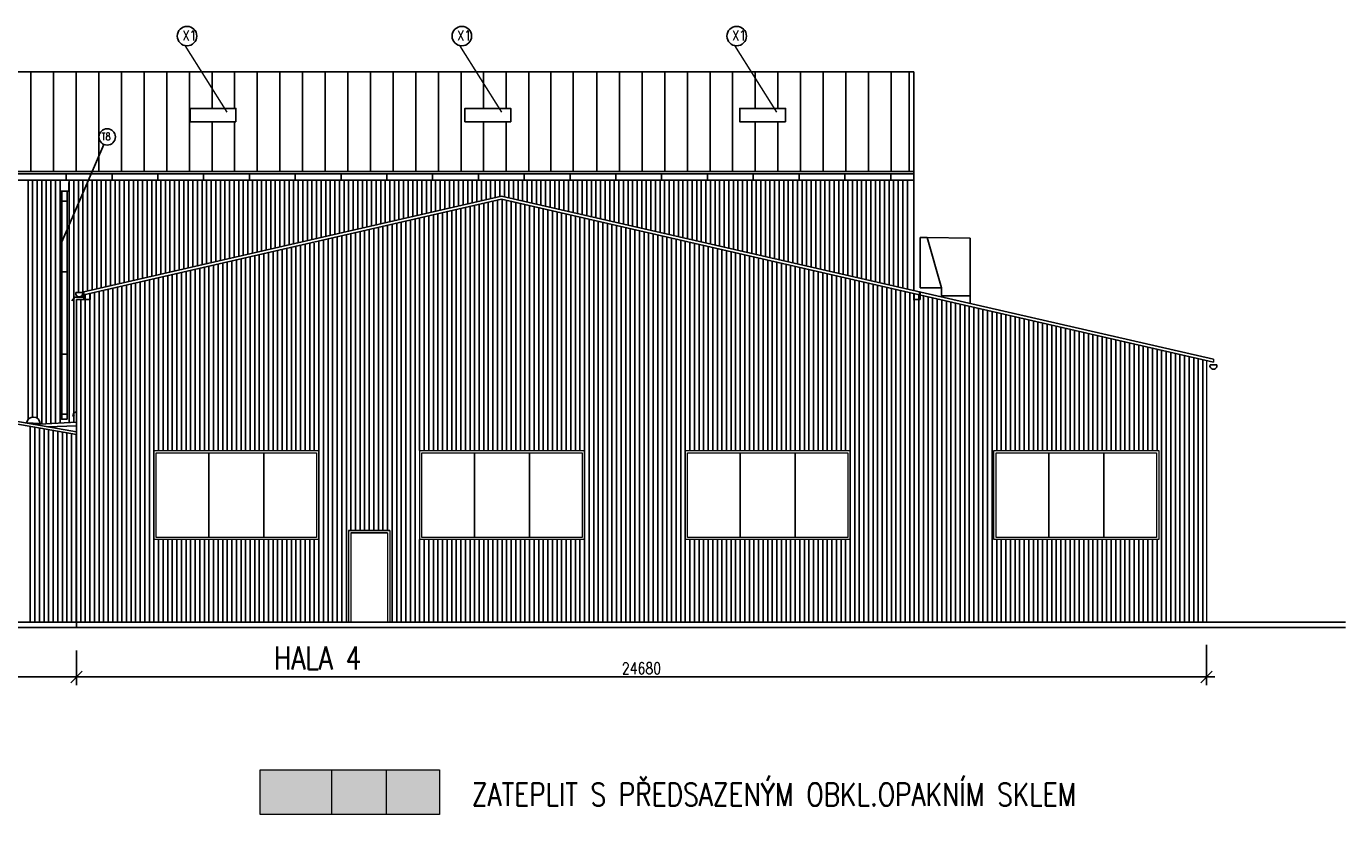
# Model space of a CAD drawing. Header units: millimetres. Extents: x -637441 to -130928, y -380379 to -53767.
# Tile 119 of 193: x -486722 to -457919, y -107924 to -90698. Entities that reach past the tile are written whole.
import ezdxf

# ---------------------------------------------------------------- set-up
doc = ezdxf.new("R2010")
doc.units = ezdxf.units.MM
doc.header["$LTSCALE"] = 10
doc.linetypes.add('ACAD_ISO03W100', pattern=[30, 12, -18])
for name, color, linetype, lineweight in [('CKKOTY', 7, 'Continuous', 25), ('CKSTENY_SRAF', 1, 'Continuous', 18), ('CKTEXTY_MALE', 7, 'Continuous', 25), ('CKTEXTY_STREDNI', 6, 'Continuous', 50)]:
    doc.layers.add(name, color=color, linetype=linetype, lineweight=lineweight)
for name, color, linetype in [('izolace', 41, 'IZOLACE'), ('NOVÉ_SLABÉ', 7, 'Continuous'), ('NOVÉ_ZDIVO', 6, 'Continuous'), ('OBR', 3, 'Continuous'), ('SLABE', 7, 'Continuous'), ('SLABĚ', 7, 'Continuous'), ('ZDIVO', 6, 'Continuous')]:
    doc.layers.add(name, color=color, linetype=linetype)
doc.styles.get("Standard").update_dxf_attribs({"font": 'simplex.shx', "width": 0.8})
doc.linetypes.add('IZOLACE', pattern='A,0.00254,-2.54,[134,ltypeshp.shx,S=2.54,R=0,X=-2.54,Y=0],-5.08,[134,ltypeshp.shx,S=2.54,R=180,X=2.54,Y=0],-2.54', length=10.16254)

# ---------------------------------------------------------------- blocks, each defined once
blk = doc.blocks.new('_OBLIQUE')
at = {"color": 0, "linetype": 'ByBlock'}
blk.add_line((-0.5, -0.5), (0.5, 0.5), dxfattribs=at)

msp = doc.modelspace()

# ---------------------------------------------------------------- hatches: boundary and pattern name
at = {"layer": 'CKSTENY_SRAF'}
msp.add_hatch(color=3, dxfattribs=at).paths.add_polyline_path([(-481615.472, -106945.71), (-477700.587, -106945.71), (-477700.587, -107923.924), (-481615.472, -107923.924)])

# ---------------------------------------------------------------- linework, layer by layer
at = {"layer": 'CKKOTY'}
for p, q in [((-527447.787, -93867.508), (-467347.787, -93867.508)), ((-527447.787, -93917.508), (-467347.787, -93917.508)), ((-485851.771, -94067.508), (-485851.771, -93917.508)), ((-484851.771, -94067.508), (-484851.771, -93917.508)), ((-483851.771, -94067.508), (-483851.771, -93917.508)), ((-482851.771, -94067.508), (-482851.771, -93917.508)), ((-481851.771, -94067.508), (-481851.771, -93917.508)), ((-480851.771, -94067.508), (-480851.771, -93917.508)), ((-480851.771, -94067.508), (-480851.771, -93917.508)), ((-479851.771, -94067.508), (-479851.771, -93917.508)), ((-478851.771, -94067.508), (-478851.771, -93917.508)), ((-477851.771, -94067.508), (-477851.771, -93917.508)), ((-476851.771, -94067.508), (-476851.771, -93917.508)), ((-475851.771, -94067.508), (-475851.771, -93917.508)), ((-474851.771, -94067.508), (-474851.771, -93917.508)), ((-473851.771, -94067.508), (-473851.771, -93917.508)), ((-472851.771, -94067.508), (-472851.771, -93917.508)), ((-471851.771, -94067.508), (-471851.771, -93917.508)), ((-470851.771, -94067.508), (-470851.771, -93917.508)), ((-470851.771, -94067.508), (-470851.771, -93917.508)), ((-469851.771, -94067.508), (-469851.771, -93917.508)), ((-468851.771, -94067.508), (-468851.771, -93917.508)), ((-467851.771, -94067.508), (-467851.771, -93917.508)), ((-460956.412, -104214.531), (-460956.412, -105091.814)), ((-485629.384, -104334.531), (-485629.384, -105091.814)), ((-485629.384, -104334.531), (-485629.384, -105091.814)), ((-485449.384, -104915.014), (-509116.08, -104915.014)), ((-460776.412, -104915.014), (-485809.384, -104915.014))]:
    msp.add_line(p, q, dxfattribs=at)
at = {"layer": 'CKSTENY_SRAF', "color": 7}
for p, q in [((-482337.937, -92572.842), (-483255.423, -91118.499)), ((-476337.937, -92572.842), (-477255.423, -91118.499)), ((-470337.937, -92572.842), (-471255.423, -91118.499)), ((-460956.412, -98002.241), (-460956.412, -103714.531)), ((-460806.412, -97969.878), (-460806.412, -98036.604)), ((-478136.412, -99964.531), (-478136.08, -101914.531)), ((-479686.412, -101714.531), (-479686.412, -103714.531)), ((-479636.412, -101764.531), (-479636.412, -103714.531)), ((-478836.412, -101764.531), (-478836.412, -103714.531)), ((-478786.412, -101714.531), (-478786.412, -103714.531)), ((-480063.652, -106945.71), (-480063.652, -107923.924)), ((-478868.056, -106945.71), (-478868.056, -107923.924))]:
    msp.add_line(p, q, dxfattribs=at)
for points in [[(-483936.412, -99964.531), (-480336.08, -99964.531), (-480336.08, -101914.531), (-483936.412, -101914.531)], [(-483886.412, -100014.531), (-480386.08, -100014.531), (-480386.08, -101864.531), (-483886.412, -101864.531)], [(-478086.412, -100014.531), (-474586.08, -100014.531), (-474586.08, -101864.531), (-478086.412, -101864.531)], [(-472336.412, -99964.531), (-468736.08, -99964.531), (-468736.08, -101914.531), (-472336.412, -101914.531)], [(-472286.412, -100014.531), (-468786.08, -100014.531), (-468786.08, -101864.531), (-472286.412, -101864.531)], [(-465596.743, -99964.531), (-461996.412, -99964.531), (-461996.412, -101914.531), (-465596.743, -101914.531)], [(-465546.743, -100014.531), (-462046.412, -100014.531), (-462046.412, -101864.531), (-465546.743, -101864.531)], [(-481615.472, -106945.71), (-477700.587, -106945.71), (-477700.587, -107923.924), (-481615.472, -107923.924)]]:
    msp.add_lwpolyline(points, close=True, dxfattribs=at)
msp.add_lwpolyline([(-478136.412, -99964.531), (-474536.08, -99964.531), (-474536.08, -101914.531), (-478136.412, -101914.531)], dxfattribs=at)
at = {"layer": 'CKTEXTY_MALE'}
for p, q in [((-485949.644, -95407.625), (-485029.436, -93278.604)), ((-485985.2, -94111.517), (-485985.2, -94296.114)), ((-485794.088, -94296.114), (-485794.088, -94111.517)), ((-485985.2, -94296.114), (-485794.088, -94296.114)), ((-485949.644, -94296.114), (-485949.644, -99282.81)), ((-485949.644, -94519.992), (-485829.644, -94519.992)), ((-485949.644, -96063.781), (-485829.644, -96063.781)), ((-485949.644, -97859.484), (-485829.644, -97859.484))]:
    msp.add_line(p, q, dxfattribs=at)
at = {"layer": 'CKTEXTY_MALE', "linetype": 'Continuous'}
for points in [[(-482147.787, -92781.116), (-482147.787, -92491.116), (-483147.787, -92491.116), (-483147.787, -92781.116)], [(-476147.787, -92781.116), (-476147.787, -92491.116), (-477147.787, -92491.116), (-477147.787, -92781.116)], [(-470147.787, -92781.116), (-470147.787, -92491.116), (-471147.787, -92491.116), (-471147.787, -92781.116)]]:
    msp.add_lwpolyline(points, close=True, dxfattribs=at)
at = {"layer": 'CKTEXTY_MALE'}
msp.add_lwpolyline([(-485829.644, -99282.81), (-485949.644, -99282.81), (-485949.644, -99170.834), (-485829.644, -99170.834)], close=True, dxfattribs=at)
for centre, radius in [((-483213.61, -90910.849), 212.778), ((-477213.61, -90910.849), 212.778), ((-471213.61, -90910.849), 212.778), ((-484958.255, -93113.917), 179.412)]:
    msp.add_circle(centre, radius, dxfattribs=at)
at = {"layer": 'izolace', "color": 7, "ltscale": 7}
msp.add_line((-486262.445, -99448.836), (-485629.384, -99428.086), dxfattribs=at)
at = {"layer": 'NOVÉ_SLABÉ', "color": 7}
for p, q in [((-496012.687, -91693.094), (-467347.787, -91693.094)), ((-486622.461, -93867.508), (-486622.461, -91693.094)), ((-486128.239, -93867.508), (-486128.239, -91693.094)), ((-485634.016, -93867.508), (-485634.016, -91693.094)), ((-485139.794, -93867.508), (-485139.794, -91693.094)), ((-484645.572, -93867.508), (-484645.572, -91693.094)), ((-484151.349, -93867.508), (-484151.349, -91693.094)), ((-483657.127, -93867.508), (-483657.127, -91693.094)), ((-483162.904, -93867.508), (-483162.904, -91693.094)), ((-482668.682, -92491.116), (-482668.682, -91693.094)), ((-482174.46, -92491.116), (-482174.46, -91693.094)), ((-481680.237, -93867.508), (-481680.237, -91693.094)), ((-481186.015, -93867.508), (-481186.015, -91693.094)), ((-480691.792, -93867.508), (-480691.792, -91693.094)), ((-480197.57, -93867.508), (-480197.57, -91693.094)), ((-479703.348, -93867.508), (-479703.348, -91693.094)), ((-479209.125, -93867.508), (-479209.125, -91693.094)), ((-478714.903, -93867.508), (-478714.903, -91693.094)), ((-478220.68, -93867.508), (-478220.68, -91693.094)), ((-477726.458, -93867.508), (-477726.458, -91693.094)), ((-477232.235, -93867.508), (-477232.235, -91693.094)), ((-476738.013, -92491.116), (-476738.013, -91693.094)), ((-476243.791, -92491.116), (-476243.791, -91693.094)), ((-475749.568, -93867.508), (-475749.568, -91693.094)), ((-475274.936, -93867.508), (-475274.936, -91693.094)), ((-474780.714, -93867.508), (-474780.714, -91693.094)), ((-474266.901, -93867.508), (-474266.901, -91701.69)), ((-473772.679, -93867.508), (-473772.679, -91701.69)), ((-473278.456, -93867.508), (-473278.456, -91701.69)), ((-472784.234, -93867.508), (-472784.234, -91697.392)), ((-472290.011, -93867.508), (-472290.011, -91697.392)), ((-471795.789, -93867.508), (-471795.789, -91697.392)), ((-471301.567, -93867.508), (-471301.567, -91693.094)), ((-470807.344, -92491.116), (-470807.344, -91693.094)), ((-470313.122, -92491.116), (-470313.122, -91693.094)), ((-469818.899, -93867.508), (-469818.899, -91693.094)), ((-469324.677, -93867.508), (-469324.677, -91693.094)), ((-468830.455, -93867.508), (-468830.455, -91693.094)), ((-468336.232, -93867.508), (-468336.232, -91693.094)), ((-467842.01, -93867.508), (-467842.01, -91693.094)), ((-467449.156, -93867.508), (-467449.156, -91693.094)), ((-467347.787, -96471.322), (-467347.787, -91693.094)), ((-482668.682, -93867.508), (-482668.682, -92781.116)), ((-482174.46, -93867.508), (-482174.46, -92781.116)), ((-476738.013, -93867.508), (-476738.013, -92781.116)), ((-476243.791, -93867.508), (-476243.791, -92781.116)), ((-470807.344, -93867.508), (-470807.344, -92781.116)), ((-470313.122, -93867.508), (-470313.122, -92781.116)), ((-496012.687, -94061.517), (-476684.298, -94061.517)), ((-476684.298, -94061.517), (-467347.787, -94061.517)), ((-475255.346, -94070.112), (-475255.346, -94061.517)), ((-474761.123, -94070.112), (-474761.123, -94061.517)), ((-474266.901, -94070.112), (-474266.901, -94061.517)), ((-473772.679, -94070.112), (-473772.679, -94061.517)), ((-473278.456, -94070.112), (-473278.456, -94061.517)), ((-472784.234, -94070.112), (-472784.234, -94061.517)), ((-472290.011, -94070.112), (-472290.011, -94061.517)), ((-471795.789, -94070.112), (-471795.789, -94061.517)), ((-471301.567, -94070.112), (-471301.567, -94061.517)), ((-470807.344, -94070.112), (-470807.344, -94061.517)), ((-470313.122, -94070.112), (-470313.122, -94061.517)), ((-467499.396, -94061.517), (-467347.787, -94061.517)), ((-485470.421, -96566.035), (-476345.24, -94476.832)), ((-460806.412, -98036.604), (-476345.24, -94476.832)), ((-480874.012, -95229.523), (-480874.012, -95229.523)), ((-485665.661, -96614.271), (-485727.007, -96698.762)), ((-485665.661, -96614.271), (-485470.421, -96614.271)), ((-485492.628, -96515.178), (-485642.628, -96515.178)), ((-467362.693, -96664.107), (-467220.059, -96664.107)), ((-467347.787, -96538.048), (-467347.787, -96668.795)), ((-467347.787, -96668.795), (-467205.153, -96668.795)), ((-467220.059, -96664.107), (-467220.336, -96500.52)), ((-485629.384, -97294.531), (-485629.384, -99094.531)), ((-460879.101, -98097.448), (-460729.101, -98097.448)), ((-491873.827, -98459.377), (-485629.384, -99560.464)), ((-486720.124, -99360.895), (-486417.973, -99375.689)), ((-485685.467, -99145.795), (-485709.788, -99225.989)), ((-485685.467, -99145.795), (-485629.384, -99125.13))]:
    msp.add_line(p, q, dxfattribs=at)
at = {"layer": 'NOVÉ_SLABÉ', "color": 7, "ltscale": 15}
msp.add_line((-497479.388, -97526.223), (-485629.384, -99615.743), dxfattribs=at)
at = {"layer": 'NOVÉ_SLABÉ', "color": 7}
for centre, radius, start, end in [((-485567.628, -96532.368), 76.945, 167.0907205, 12.9092795), ((-460804.101, -98114.638), 76.945, 167.0907205, 12.9092795), ((-486569.983, -99387.376), 152.459, 4.396393, 169.9972038)]:
    msp.add_arc(centre, radius, start, end, dxfattribs=at)
at = {"layer": 'NOVÉ_ZDIVO', "color": 7}
for p, q in [((-485470.421, -96499.31), (-476345.24, -94410.106)), ((-476345.24, -94410.106), (-460806.412, -97969.878)), ((-485629.384, -96664.107), (-485470.421, -96664.107)), ((-485629.384, -97294.531), (-485629.384, -96664.107)), ((-467205.153, -96668.795), (-467205.153, -96503.998))]:
    msp.add_line(p, q, dxfattribs=at)
at = {"layer": 'NOVÉ_ZDIVO', "color": 7, "linetype": 'ACAD_ISO03W100', "ltscale": 10}
msp.add_line((-485629.384, -99344.149), (-486563.651, -99395.724), dxfattribs=at)
at = {"layer": 'OBR', "color": 7, "lineweight": -2}
for p, q in [((-486686.491, -94061.517), (-486686.491, -99289.043)), ((-486586.491, -94061.517), (-486586.491, -99235.814)), ((-486486.491, -94061.517), (-486486.491, -99259.811)), ((-486386.491, -94061.517), (-486386.491, -99385.944)), ((-486286.491, -94061.517), (-486286.491, -99380.424)), ((-486186.491, -94061.517), (-486186.491, -99374.904)), ((-486086.491, -94061.517), (-486086.491, -99369.383)), ((-485986.491, -94061.517), (-485986.491, -99363.863)), ((-485786.491, -94061.517), (-485786.491, -99352.822)), ((-485686.491, -94061.517), (-485686.491, -99347.302)), ((-485586.491, -94061.517), (-485586.491, -96515.178)), ((-485486.491, -94061.517), (-485486.491, -96614.271)), ((-485386.491, -94061.517), (-485386.491, -96480.094)), ((-485286.491, -94061.517), (-485286.491, -96457.199)), ((-485186.491, -94061.517), (-485186.491, -96434.304)), ((-485086.491, -94061.517), (-485086.491, -96411.409)), ((-484986.491, -94061.517), (-484986.491, -96388.514)), ((-484986.491, -94061.517), (-484986.491, -96388.514)), ((-484886.491, -94061.517), (-484886.491, -96365.62)), ((-484786.491, -94061.517), (-484786.491, -96342.725)), ((-484686.491, -94061.517), (-484686.491, -96319.83)), ((-484586.491, -94061.517), (-484586.491, -96296.935)), ((-484486.491, -94061.517), (-484486.491, -96274.04)), ((-484386.491, -94061.517), (-484386.491, -96251.145)), ((-484286.491, -94061.517), (-484286.491, -96228.25)), ((-484186.491, -94061.517), (-484186.491, -96205.355)), ((-484086.491, -94061.517), (-484086.491, -96182.46)), ((-483986.491, -94061.517), (-483986.491, -96159.565)), ((-483886.491, -94061.517), (-483886.491, -96136.67)), ((-483786.491, -94061.517), (-483786.491, -96113.775)), ((-483686.491, -94061.517), (-483686.491, -96090.88)), ((-483586.491, -94061.517), (-483586.491, -96067.986)), ((-483586.491, -94061.517), (-483586.491, -96067.986)), ((-483486.491, -94061.517), (-483486.491, -96045.091)), ((-483386.491, -94061.517), (-483386.491, -96022.196)), ((-483286.491, -94061.517), (-483286.491, -95999.301)), ((-483186.491, -94061.517), (-483186.491, -95976.406)), ((-483086.491, -94061.517), (-483086.491, -95953.511)), ((-482986.491, -94061.517), (-482986.491, -95930.616)), ((-482886.491, -94061.517), (-482886.491, -95907.721)), ((-482786.491, -94061.517), (-482786.491, -95884.826)), ((-482686.491, -94061.517), (-482686.491, -95861.931)), ((-482586.491, -94061.517), (-482586.491, -95839.036)), ((-482486.491, -94061.517), (-482486.491, -95816.141)), ((-482386.491, -94061.517), (-482386.491, -95793.246)), ((-482286.491, -94061.517), (-482286.491, -95770.352)), ((-482186.491, -94061.517), (-482186.491, -95747.457)), ((-482086.491, -94061.517), (-482086.491, -95724.562)), ((-481986.491, -94061.517), (-481986.491, -95701.667)), ((-481886.491, -94061.517), (-481886.491, -95678.772)), ((-481786.491, -94061.517), (-481786.491, -95655.877)), ((-481686.491, -94061.517), (-481686.491, -95632.982)), ((-481586.491, -94061.517), (-481586.491, -95610.087)), ((-481486.491, -94061.517), (-481486.491, -95587.192)), ((-481386.491, -94061.517), (-481386.491, -95564.297)), ((-481286.491, -94061.517), (-481286.491, -95541.402)), ((-481186.491, -94061.517), (-481186.491, -95518.507)), ((-481086.491, -94061.517), (-481086.491, -95495.612)), ((-480986.491, -94061.517), (-480986.491, -95472.718)), ((-480886.491, -94061.517), (-480886.491, -95449.823)), ((-480786.491, -94061.517), (-480786.491, -95426.928)), ((-480686.491, -94061.517), (-480686.491, -95404.033)), ((-480586.491, -94061.517), (-480586.491, -95381.138)), ((-480486.491, -94061.517), (-480486.491, -95358.243)), ((-480386.491, -94061.517), (-480386.491, -95335.348)), ((-480286.491, -94061.517), (-480286.491, -95312.453)), ((-480286.491, -94061.517), (-480286.491, -95312.453)), ((-480186.491, -94061.517), (-480186.491, -95289.558)), ((-480086.491, -94061.517), (-480086.491, -95266.663)), ((-479986.491, -94061.517), (-479986.491, -95243.768)), ((-479886.491, -94061.517), (-479886.491, -95220.873)), ((-479786.491, -94061.517), (-479786.491, -95197.978)), ((-479686.491, -94061.517), (-479686.491, -95175.083)), ((-479586.491, -94061.517), (-479586.491, -95152.189)), ((-479486.491, -94061.517), (-479486.491, -95129.294)), ((-479386.491, -94061.517), (-479386.491, -95106.399)), ((-479286.491, -94061.517), (-479286.491, -95083.504)), ((-479186.491, -94061.517), (-479186.491, -95060.609)), ((-479086.491, -94061.517), (-479086.491, -95037.714)), ((-478986.491, -94061.517), (-478986.491, -95014.819)), ((-478886.491, -94061.517), (-478886.491, -94991.924)), ((-478886.491, -94061.517), (-478886.491, -94991.924)), ((-478786.491, -94061.517), (-478786.491, -94969.029)), ((-478686.491, -94061.517), (-478686.491, -94946.134)), ((-478586.491, -94061.517), (-478586.491, -94923.239)), ((-478486.491, -94061.517), (-478486.491, -94900.344)), ((-478386.491, -94061.517), (-478386.491, -94877.449)), ((-478286.491, -94061.517), (-478286.491, -94854.555)), ((-478186.491, -94061.517), (-478186.491, -94831.66)), ((-478086.491, -94061.517), (-478086.491, -94808.765)), ((-477986.491, -94061.517), (-477986.491, -94785.87)), ((-477886.491, -94061.517), (-477886.491, -94762.975)), ((-477786.491, -94061.517), (-477786.491, -94740.08)), ((-477686.491, -94061.517), (-477686.491, -94717.185)), ((-477586.491, -94061.517), (-477586.491, -94694.29)), ((-477486.491, -94061.517), (-477486.491, -94671.395)), ((-477386.491, -94061.517), (-477386.491, -94648.5)), ((-477286.491, -94061.517), (-477286.491, -94625.605)), ((-477186.491, -94061.517), (-477186.491, -94602.71)), ((-477086.491, -94061.517), (-477086.491, -94579.815)), ((-476986.491, -94061.517), (-476986.491, -94556.921)), ((-476886.491, -94061.517), (-476886.491, -94534.026)), ((-476786.491, -94061.517), (-476786.491, -94511.131)), ((-476686.491, -94061.517), (-476686.491, -94488.236)), ((-476586.491, -94061.517), (-476586.491, -94465.341)), ((-476486.491, -94061.517), (-476486.491, -94442.446)), ((-476386.491, -94061.517), (-476386.491, -94419.551)), ((-476286.491, -94061.517), (-476286.491, -94423.565)), ((-476186.491, -94061.517), (-476186.491, -94446.474)), ((-476086.491, -94061.517), (-476086.491, -94469.383)), ((-475986.491, -94061.517), (-475986.491, -94492.292)), ((-475886.491, -94061.517), (-475886.491, -94515.201)), ((-475786.491, -94061.517), (-475786.491, -94538.11)), ((-475686.491, -94061.517), (-475686.491, -94561.018)), ((-475586.491, -94061.517), (-475586.491, -94583.927)), ((-475586.491, -94061.517), (-475586.491, -94583.927)), ((-475486.491, -94061.517), (-475486.491, -94606.836)), ((-475386.491, -94061.517), (-475386.491, -94629.745)), ((-475286.491, -94061.517), (-475286.491, -94652.654)), ((-475186.491, -94061.517), (-475186.491, -94675.563)), ((-475086.491, -94061.517), (-475086.491, -94698.472)), ((-474986.491, -94061.517), (-474986.491, -94721.381)), ((-474886.491, -94061.517), (-474886.491, -94744.289)), ((-474786.491, -94061.517), (-474786.491, -94767.198)), ((-474686.491, -94061.517), (-474686.491, -94790.107)), ((-474586.491, -94061.517), (-474586.491, -94813.016)), ((-474486.491, -94061.517), (-474486.491, -94835.925)), ((-474386.491, -94061.517), (-474386.491, -94858.834)), ((-474286.491, -94061.517), (-474286.491, -94881.743)), ((-474186.491, -94061.517), (-474186.491, -94904.652)), ((-474086.491, -94061.517), (-474086.491, -94927.561)), ((-473986.491, -94061.517), (-473986.491, -94950.469)), ((-473886.491, -94061.517), (-473886.491, -94973.378)), ((-473786.491, -94061.517), (-473786.491, -94996.287)), ((-473686.491, -94061.517), (-473686.491, -95019.196)), ((-473586.491, -94061.517), (-473586.491, -95042.105)), ((-473486.491, -94061.517), (-473486.491, -95065.014)), ((-473386.491, -94061.517), (-473386.491, -95087.923)), ((-473286.491, -94061.517), (-473286.491, -95110.832)), ((-473186.491, -94061.517), (-473186.491, -95133.74)), ((-473086.491, -94061.517), (-473086.491, -95156.649)), ((-472986.491, -94061.517), (-472986.491, -95179.558)), ((-472886.491, -94061.517), (-472886.491, -95202.467)), ((-472786.491, -94061.517), (-472786.491, -95225.376)), ((-472686.491, -94061.517), (-472686.491, -95248.285)), ((-472586.491, -94061.517), (-472586.491, -95271.194)), ((-472486.491, -94061.517), (-472486.491, -95294.103)), ((-472386.491, -94061.517), (-472386.491, -95317.012)), ((-472286.491, -94061.517), (-472286.491, -95339.92)), ((-472286.491, -94061.517), (-472286.491, -95339.92)), ((-472186.491, -94061.517), (-472186.491, -95362.829)), ((-472086.491, -94061.517), (-472086.491, -95385.738)), ((-471986.491, -94061.517), (-471986.491, -95408.647)), ((-471886.491, -94061.517), (-471886.491, -95431.556)), ((-471786.491, -94061.517), (-471786.491, -95454.465)), ((-471686.491, -94061.517), (-471686.491, -95477.374)), ((-471586.491, -94061.517), (-471586.491, -95500.283)), ((-471486.491, -94061.517), (-471486.491, -95523.191)), ((-471386.491, -94061.517), (-471386.491, -95546.1)), ((-471286.491, -94061.517), (-471286.491, -95569.009)), ((-471186.491, -94061.517), (-471186.491, -95591.918)), ((-471086.491, -94061.517), (-471086.491, -95614.827)), ((-470986.491, -94061.517), (-470986.491, -95637.736)), ((-470886.491, -94061.517), (-470886.491, -95660.645)), ((-470786.491, -94061.517), (-470786.491, -95683.554)), ((-470686.491, -94061.517), (-470686.491, -95706.463)), ((-470586.491, -94061.517), (-470586.491, -95729.371)), ((-470486.491, -94061.517), (-470486.491, -95752.28)), ((-470386.491, -94061.517), (-470386.491, -95775.189)), ((-470286.491, -94061.517), (-470286.491, -95798.098)), ((-470186.491, -94061.517), (-470186.491, -95821.007)), ((-470086.491, -94061.517), (-470086.491, -95843.916)), ((-469986.491, -94061.517), (-469986.491, -95866.825)), ((-469886.491, -94061.517), (-469886.491, -95889.734)), ((-469786.491, -94061.517), (-469786.491, -95912.642)), ((-469686.491, -94061.517), (-469686.491, -95935.551)), ((-469586.491, -94061.517), (-469586.491, -95958.46)), ((-469486.491, -94061.517), (-469486.491, -95981.369)), ((-469386.491, -94061.517), (-469386.491, -96004.278)), ((-469286.491, -94061.517), (-469286.491, -96027.187)), ((-469186.491, -94061.517), (-469186.491, -96050.096)), ((-469086.491, -94061.517), (-469086.491, -96073.005)), ((-468986.491, -94061.517), (-468986.491, -96095.914)), ((-468986.491, -94061.517), (-468986.491, -96095.914)), ((-468886.491, -94061.517), (-468886.491, -96118.822)), ((-468786.491, -94061.517), (-468786.491, -96141.731)), ((-468686.491, -94061.517), (-468686.491, -96164.64)), ((-468586.491, -94061.517), (-468586.491, -96187.549)), ((-468486.491, -94061.517), (-468486.491, -96210.458)), ((-468386.491, -94061.517), (-468386.491, -96233.367)), ((-468286.491, -94061.517), (-468286.491, -96256.276)), ((-468186.491, -94061.517), (-468186.491, -96279.185)), ((-468086.491, -94061.517), (-468086.491, -96302.093)), ((-467986.491, -94061.517), (-467986.491, -96325.002)), ((-467886.491, -94061.517), (-467886.491, -96347.911)), ((-467786.491, -94061.517), (-467786.491, -96370.82)), ((-467686.491, -94061.517), (-467686.491, -96393.729)), ((-467586.491, -94061.517), (-467586.491, -96393.729)), ((-467486.491, -94061.517), (-467486.491, -96439.547)), ((-485829.644, -94299.997), (-485829.644, -99282.81)), ((-477536.08, -94749.474), (-477536.08, -99964.531)), ((-477436.08, -94726.579), (-477436.08, -99964.531)), ((-477336.08, -94703.684), (-477336.08, -99964.531)), ((-477236.08, -94680.789), (-477236.08, -99964.531)), ((-477136.08, -94657.894), (-477136.08, -99964.531)), ((-477036.08, -94634.999), (-477036.08, -99964.531)), ((-476936.08, -94612.104), (-476936.08, -99964.531)), ((-476836.08, -94589.209), (-476836.08, -99964.531)), ((-476736.08, -94566.314), (-476736.08, -99964.531)), ((-476636.08, -94543.42), (-476636.08, -99964.531)), ((-476536.08, -94520.525), (-476536.08, -99964.531)), ((-476436.08, -94497.63), (-476436.08, -99964.531)), ((-476336.08, -94478.931), (-476336.08, -99964.531)), ((-476236.08, -94501.839), (-476236.08, -99964.531)), ((-476136.08, -94524.748), (-476136.08, -99964.531)), ((-476036.08, -94547.657), (-476036.08, -99964.531)), ((-475936.08, -94570.566), (-475936.08, -99964.531)), ((-475836.08, -94593.475), (-475836.08, -99964.531)), ((-475736.08, -94616.384), (-475736.08, -99964.531)), ((-475636.08, -94639.293), (-475636.08, -99964.531)), ((-475536.08, -94662.202), (-475536.08, -99964.531)), ((-475436.08, -94685.11), (-475436.08, -99964.531)), ((-475336.08, -94708.019), (-475336.08, -99964.531)), ((-475336.08, -94708.019), (-475336.08, -99964.531)), ((-475236.08, -94730.928), (-475236.08, -99964.531)), ((-475136.08, -94753.837), (-475136.08, -99964.531)), ((-478836.08, -95047.108), (-478836.08, -101714.531)), ((-478736.08, -95024.213), (-478736.08, -103714.531)), ((-478636.08, -95001.318), (-478636.08, -103714.531)), ((-478636.08, -95001.318), (-478636.08, -103714.531)), ((-478536.08, -94978.423), (-478536.08, -103714.531)), ((-478436.08, -94955.528), (-478436.08, -103714.531)), ((-478336.08, -94932.633), (-478336.08, -103714.531)), ((-478236.08, -94909.738), (-478236.08, -103714.531)), ((-478136.08, -94886.843), (-478136.08, -99964.531)), ((-478036.08, -94863.949), (-478036.08, -99964.531)), ((-477936.08, -94841.054), (-477936.08, -99964.531)), ((-477836.08, -94818.159), (-477836.08, -99964.531)), ((-477736.08, -94795.264), (-477736.08, -99964.531)), ((-477636.08, -94772.369), (-477636.08, -99964.531)), ((-475036.08, -94776.746), (-475036.08, -99964.531)), ((-474936.08, -94799.655), (-474936.08, -99964.531)), ((-474836.08, -94822.564), (-474836.08, -99964.531)), ((-474736.08, -94845.473), (-474736.08, -99964.531)), ((-474636.08, -94868.382), (-474636.08, -99964.531)), ((-474536.08, -94891.29), (-474536.08, -103714.531)), ((-474436.08, -94914.199), (-474436.08, -103714.531)), ((-474336.08, -94937.108), (-474336.08, -103714.531)), ((-474236.08, -94960.017), (-474236.08, -103714.531)), ((-474136.08, -94982.926), (-474136.08, -103714.531)), ((-474036.08, -95005.835), (-474036.08, -103714.531)), ((-473936.08, -95028.744), (-473936.08, -103714.531)), ((-480036.08, -95321.847), (-480036.08, -103714.531)), ((-479936.08, -95298.952), (-479936.08, -103714.531)), ((-479836.08, -95276.057), (-479836.08, -103714.531)), ((-479736.08, -95253.162), (-479736.08, -103714.531)), ((-479636.08, -95230.267), (-479636.08, -101714.531)), ((-479536.08, -95207.372), (-479536.08, -101714.531)), ((-479436.08, -95184.477), (-479436.08, -101714.531)), ((-479336.08, -95161.583), (-479336.08, -101714.531)), ((-479236.08, -95138.688), (-479236.08, -101714.531)), ((-479136.08, -95115.793), (-479136.08, -101714.531)), ((-479036.08, -95092.898), (-479036.08, -101714.531)), ((-478936.08, -95070.003), (-478936.08, -101714.531)), ((-473836.08, -95051.653), (-473836.08, -103714.531)), ((-473736.08, -95074.561), (-473736.08, -103714.531)), ((-473636.08, -95097.47), (-473636.08, -103714.531)), ((-473536.08, -95120.379), (-473536.08, -103714.531)), ((-473436.08, -95143.288), (-473436.08, -103714.531)), ((-473336.08, -95166.197), (-473336.08, -103714.531)), ((-473236.08, -95189.106), (-473236.08, -103714.531)), ((-473136.08, -95212.015), (-473136.08, -103714.531)), ((-473036.08, -95234.924), (-473036.08, -103714.531)), ((-472936.08, -95257.833), (-472936.08, -103714.531)), ((-472836.08, -95280.741), (-472836.08, -103714.531)), ((-472736.08, -95303.65), (-472736.08, -103714.531)), ((-472636.08, -95326.559), (-472636.08, -103714.531)), ((-481336.08, -95619.481), (-481336.08, -99964.531)), ((-481236.08, -95596.586), (-481236.08, -99964.531)), ((-481136.08, -95573.691), (-481136.08, -99964.531)), ((-481036.08, -95550.796), (-481036.08, -99964.531)), ((-480936.08, -95527.901), (-480936.08, -99964.531)), ((-480836.08, -95505.006), (-480836.08, -99964.531)), ((-480736.08, -95482.111), (-480736.08, -99964.531)), ((-480636.08, -95459.217), (-480636.08, -99964.531)), ((-480536.08, -95436.322), (-480536.08, -99964.531)), ((-480436.08, -95436.322), (-480436.08, -99964.531)), ((-480336.08, -95390.532), (-480336.08, -103714.531)), ((-480236.08, -95367.637), (-480236.08, -103714.531)), ((-480136.08, -95344.742), (-480136.08, -103714.531)), ((-472536.08, -95349.468), (-472536.08, -103714.531)), ((-472436.08, -95372.377), (-472436.08, -103714.531)), ((-472336.08, -95395.286), (-472336.08, -103714.531)), ((-472236.08, -95418.195), (-472236.08, -99964.531)), ((-472136.08, -95441.104), (-472136.08, -99964.531)), ((-472036.08, -95464.012), (-472036.08, -99964.531)), ((-472036.08, -95464.012), (-472036.08, -99964.531)), ((-471936.08, -95486.921), (-471936.08, -99964.531)), ((-471836.08, -95509.83), (-471836.08, -99964.531)), ((-471736.08, -95532.739), (-471736.08, -99964.531)), ((-471636.08, -95555.648), (-471636.08, -99964.531)), ((-471536.08, -95578.557), (-471536.08, -99964.531)), ((-471436.08, -95601.466), (-471436.08, -99964.531)), ((-471336.08, -95624.375), (-471336.08, -99964.531)), ((-482536.08, -95894.22), (-482536.08, -99964.531)), ((-482436.08, -95871.325), (-482436.08, -99964.531)), ((-482336.08, -95848.43), (-482336.08, -99964.531)), ((-482236.08, -95825.535), (-482236.08, -99964.531)), ((-482136.08, -95802.64), (-482136.08, -99964.531)), ((-482036.08, -95779.746), (-482036.08, -99964.531)), ((-481936.08, -95756.851), (-481936.08, -99964.531)), ((-481936.08, -95756.851), (-481936.08, -99964.531)), ((-481836.08, -95733.956), (-481836.08, -99964.531)), ((-481736.08, -95711.061), (-481736.08, -99964.531)), ((-481636.08, -95688.166), (-481636.08, -99964.531)), ((-481536.08, -95665.271), (-481536.08, -99964.531)), ((-481436.08, -95642.376), (-481436.08, -99964.531)), ((-471236.08, -95647.283), (-471236.08, -99964.531)), ((-471136.08, -95670.192), (-471136.08, -99964.531)), ((-471036.08, -95693.101), (-471036.08, -99964.531)), ((-470936.08, -95716.01), (-470936.08, -99964.531)), ((-470836.08, -95738.919), (-470836.08, -99964.531)), ((-470736.08, -95761.828), (-470736.08, -99964.531)), ((-470636.08, -95784.737), (-470636.08, -99964.531)), ((-470536.08, -95807.646), (-470536.08, -99964.531)), ((-470436.08, -95830.555), (-470436.08, -99964.531)), ((-470336.08, -95853.463), (-470336.08, -99964.531)), ((-470236.08, -95876.372), (-470236.08, -99964.531)), ((-470136.08, -95899.281), (-470136.08, -99964.531)), ((-483836.08, -96191.854), (-483836.08, -99964.531)), ((-483736.08, -96168.959), (-483736.08, -99964.531)), ((-483636.08, -96146.064), (-483636.08, -99964.531)), ((-483536.08, -96123.169), (-483536.08, -99964.531)), ((-483436.08, -96100.274), (-483436.08, -99964.531)), ((-483336.08, -96077.38), (-483336.08, -99964.531)), ((-483236.08, -96054.485), (-483236.08, -99964.531)), ((-483136.08, -96031.59), (-483136.08, -99964.531)), ((-483036.08, -96008.695), (-483036.08, -99964.531)), ((-482936.08, -95985.8), (-482936.08, -99964.531)), ((-482836.08, -95962.905), (-482836.08, -99964.531)), ((-482736.08, -95940.01), (-482736.08, -99964.531)), ((-482636.08, -95917.115), (-482636.08, -99964.531)), ((-470036.08, -95922.19), (-470036.08, -99964.531)), ((-469936.08, -95945.099), (-469936.08, -99964.531)), ((-469836.08, -95968.008), (-469836.08, -99964.531)), ((-469736.08, -95990.917), (-469736.08, -99964.531)), ((-469636.08, -96013.826), (-469636.08, -99964.531)), ((-469536.08, -96036.734), (-469536.08, -99964.531)), ((-469436.08, -96059.643), (-469436.08, -99964.531)), ((-469336.08, -96082.552), (-469336.08, -99964.531)), ((-469236.08, -96105.461), (-469236.08, -99964.531)), ((-469136.08, -96128.37), (-469136.08, -99964.531)), ((-469036.08, -96151.279), (-469036.08, -99964.531)), ((-468936.08, -96174.188), (-468936.08, -99964.531)), ((-468836.08, -96197.097), (-468836.08, -99964.531)), ((-485136.08, -96489.488), (-485136.08, -103714.531)), ((-485036.08, -96466.593), (-485036.08, -103714.531)), ((-484936.08, -96443.698), (-484936.08, -103714.531)), ((-484836.08, -96420.803), (-484836.08, -103714.531)), ((-484736.08, -96397.908), (-484736.08, -103714.531)), ((-484636.08, -96375.014), (-484636.08, -103714.531)), ((-484536.08, -96352.119), (-484536.08, -103714.531)), ((-484436.08, -96329.224), (-484436.08, -103714.531)), ((-484336.08, -96306.329), (-484336.08, -103714.531)), ((-484236.08, -96283.434), (-484236.08, -103714.531)), ((-484136.08, -96260.539), (-484136.08, -103714.531)), ((-484036.08, -96237.644), (-484036.08, -103714.531)), ((-483936.08, -96214.749), (-483936.08, -103714.531)), ((-468736.08, -96220.006), (-468736.08, -103714.531)), ((-468736.08, -96220.006), (-468736.08, -103714.531)), ((-468636.08, -96242.914), (-468636.08, -103714.531)), ((-468536.08, -96265.823), (-468536.08, -103714.531)), ((-468436.08, -96288.732), (-468436.08, -103714.531)), ((-468336.08, -96311.641), (-468336.08, -103714.531)), ((-468236.08, -96334.55), (-468236.08, -103714.531)), ((-468136.08, -96357.459), (-468136.08, -103714.531)), ((-468036.08, -96380.368), (-468036.08, -103714.531)), ((-467936.08, -96403.277), (-467936.08, -103714.531)), ((-467836.08, -96426.185), (-467836.08, -103714.531)), ((-467736.08, -96449.094), (-467736.08, -103714.531)), ((-467636.08, -96472.003), (-467636.08, -103714.531)), ((-485536.08, -96664.107), (-485536.08, -103714.531)), ((-485436.08, -96558.173), (-485436.08, -103714.531)), ((-485336.08, -96535.278), (-485336.08, -103714.531)), ((-485236.08, -96512.383), (-485236.08, -103714.531)), ((-485236.08, -96512.383), (-485236.08, -103714.531)), ((-467536.08, -96494.912), (-467536.08, -103714.531)), ((-467436.08, -96517.821), (-467436.08, -103714.531)), ((-467336.08, -96540.73), (-467336.08, -103714.531)), ((-467236.08, -96563.639), (-467236.08, -103714.531)), ((-467136.08, -96586.548), (-467136.08, -103714.531)), ((-467036.08, -96609.457), (-467036.08, -103714.531)), ((-466936.08, -96632.365), (-466936.08, -103714.531)), ((-466836.08, -96655.274), (-466836.08, -103714.531)), ((-466736.08, -96678.183), (-466736.08, -103714.531)), ((-466636.08, -96701.092), (-466636.08, -103714.531)), ((-466536.08, -96724.001), (-466536.08, -103714.531)), ((-466436.08, -96746.91), (-466436.08, -103714.531)), ((-466336.08, -96769.819), (-466336.08, -103714.531)), ((-466236.08, -96792.728), (-466236.08, -103714.531)), ((-466136.08, -96815.636), (-466136.08, -103714.531)), ((-466036.08, -96838.545), (-466036.08, -103714.531)), ((-465936.08, -96861.454), (-465936.08, -103714.531)), ((-465836.08, -96884.363), (-465836.08, -103714.531)), ((-465736.08, -96907.272), (-465736.08, -103714.531)), ((-465636.08, -96930.181), (-465636.08, -103714.531)), ((-465536.08, -96953.09), (-465536.08, -99964.531)), ((-465436.08, -96975.999), (-465436.08, -99964.531)), ((-465336.08, -96998.908), (-465336.08, -99964.531)), ((-465236.08, -97021.816), (-465236.08, -99964.531)), ((-465236.08, -97021.816), (-465236.08, -99964.531)), ((-465136.08, -97044.725), (-465136.08, -99964.531)), ((-465036.08, -97067.634), (-465036.08, -99964.531)), ((-464936.08, -97090.543), (-464936.08, -99964.531)), ((-464836.08, -97113.452), (-464836.08, -99964.531)), ((-464736.08, -97136.361), (-464736.08, -99964.531)), ((-464636.08, -97159.27), (-464636.08, -99964.531)), ((-464536.08, -97182.179), (-464536.08, -99964.531)), ((-464436.08, -97205.087), (-464436.08, -99964.531)), ((-464336.08, -97227.996), (-464336.08, -99964.531)), ((-464236.08, -97250.905), (-464236.08, -99964.531)), ((-464136.08, -97273.814), (-464136.08, -99964.531)), ((-464036.08, -97296.723), (-464036.08, -99964.531)), ((-463936.08, -97319.632), (-463936.08, -99964.531)), ((-463836.08, -97342.541), (-463836.08, -99964.531)), ((-463736.08, -97365.45), (-463736.08, -99964.531)), ((-463636.08, -97388.359), (-463636.08, -99964.531)), ((-463536.08, -97411.267), (-463536.08, -99964.531)), ((-463436.08, -97434.176), (-463436.08, -99964.531)), ((-463336.08, -97457.085), (-463336.08, -99964.531)), ((-463236.08, -97479.994), (-463236.08, -99964.531)), ((-463136.08, -97502.903), (-463136.08, -99964.531)), ((-463036.08, -97525.812), (-463036.08, -99964.531)), ((-462936.08, -97548.721), (-462936.08, -99964.531)), ((-462836.08, -97571.63), (-462836.08, -99964.531)), ((-462736.08, -97594.538), (-462736.08, -99964.531)), ((-462636.08, -97617.447), (-462636.08, -99964.531)), ((-462536.08, -97640.356), (-462536.08, -99964.531)), ((-462436.08, -97663.265), (-462436.08, -99964.531)), ((-462336.08, -97686.174), (-462336.08, -99964.531)), ((-462236.08, -97709.083), (-462236.08, -99964.531)), ((-462136.08, -97731.992), (-462136.08, -99964.531)), ((-462036.08, -97754.901), (-462036.08, -99964.531)), ((-461936.08, -97777.81), (-461936.08, -103714.531)), ((-461936.08, -97777.81), (-461936.08, -103714.531)), ((-461836.08, -97800.718), (-461836.08, -103714.531)), ((-461736.08, -97823.627), (-461736.08, -103714.531)), ((-461636.08, -97846.536), (-461636.08, -103714.531)), ((-461536.08, -97869.445), (-461536.08, -103714.531)), ((-461436.08, -97892.354), (-461436.08, -103714.531)), ((-461336.08, -97915.263), (-461336.08, -103714.531)), ((-461236.08, -97938.172), (-461236.08, -103714.531)), ((-461136.08, -97961.081), (-461136.08, -103714.531)), ((-461036.08, -97983.989), (-461036.08, -103714.531)), ((-486636.08, -99438.231), (-486636.08, -103714.531)), ((-486536.08, -99455.865), (-486536.08, -103714.531)), ((-486436.08, -99473.498), (-486436.08, -103714.531)), ((-486336.08, -99491.131), (-486336.08, -103714.531)), ((-486236.08, -99508.764), (-486236.08, -103714.531)), ((-486136.08, -99526.397), (-486136.08, -103714.531)), ((-486036.08, -99544.03), (-486036.08, -103714.531)), ((-485936.08, -99561.663), (-485936.08, -103714.531)), ((-485836.08, -99579.296), (-485836.08, -103714.531)), ((-485736.08, -99596.929), (-485736.08, -103714.531)), ((-485636.08, -99614.562), (-485636.08, -103714.531)), ((-482736.08, -100014.531), (-482736.08, -101864.531)), ((-481536.08, -100014.531), (-481536.08, -101864.531)), ((-476936.08, -100014.531), (-476936.08, -101864.531)), ((-475736.08, -100014.531), (-475736.08, -101864.531)), ((-471136.08, -100014.531), (-471136.08, -101864.531)), ((-469936.08, -100014.531), (-469936.08, -101864.531)), ((-464396.412, -100014.531), (-464396.412, -101864.531)), ((-463196.412, -100014.531), (-463196.412, -101864.531)), ((-483836.08, -101914.531), (-483836.08, -103714.531)), ((-483736.08, -101914.531), (-483736.08, -103714.531)), ((-483636.08, -101914.531), (-483636.08, -103714.531)), ((-483536.08, -101914.531), (-483536.08, -103714.531)), ((-483436.08, -101914.531), (-483436.08, -103714.531)), ((-483336.08, -101914.531), (-483336.08, -103714.531)), ((-483236.08, -101914.531), (-483236.08, -103714.531)), ((-483136.08, -101914.531), (-483136.08, -103714.531)), ((-483036.08, -101914.531), (-483036.08, -103714.531)), ((-482936.08, -101914.531), (-482936.08, -103714.531)), ((-482836.08, -101914.531), (-482836.08, -103714.531)), ((-482736.08, -101914.531), (-482736.08, -103714.531)), ((-482636.08, -101914.531), (-482636.08, -103714.531)), ((-482536.08, -101914.531), (-482536.08, -103714.531)), ((-482436.08, -101914.531), (-482436.08, -103714.531)), ((-482336.08, -101914.531), (-482336.08, -103714.531)), ((-482236.08, -101914.531), (-482236.08, -103714.531)), ((-482136.08, -101914.531), (-482136.08, -103714.531)), ((-482036.08, -101914.531), (-482036.08, -103714.531)), ((-481936.08, -101914.531), (-481936.08, -103714.531)), ((-481936.08, -101914.531), (-481936.08, -103714.531)), ((-481836.08, -101914.531), (-481836.08, -103714.531)), ((-481736.08, -101914.531), (-481736.08, -103714.531)), ((-481636.08, -101914.531), (-481636.08, -103714.531)), ((-481536.08, -101914.531), (-481536.08, -103714.531)), ((-481436.08, -101914.531), (-481436.08, -103714.531)), ((-481336.08, -101914.531), (-481336.08, -103714.531)), ((-481236.08, -101914.531), (-481236.08, -103714.531)), ((-481136.08, -101914.531), (-481136.08, -103714.531)), ((-481036.08, -101914.531), (-481036.08, -103714.531)), ((-480936.08, -101914.531), (-480936.08, -103714.531)), ((-480836.08, -101914.531), (-480836.08, -103714.531)), ((-480736.08, -101914.531), (-480736.08, -103714.531)), ((-480636.08, -101914.531), (-480636.08, -103714.531)), ((-480536.08, -101914.531), (-480536.08, -103714.531)), ((-480436.08, -101914.531), (-480436.08, -103714.531)), ((-478136.08, -101914.531), (-478136.08, -103714.531)), ((-478036.08, -101914.531), (-478036.08, -103714.531)), ((-477936.08, -101914.531), (-477936.08, -103714.531)), ((-477836.08, -101914.531), (-477836.08, -103714.531)), ((-477736.08, -101914.531), (-477736.08, -103714.531)), ((-477636.08, -101914.531), (-477636.08, -103714.531)), ((-477536.08, -101914.531), (-477536.08, -103714.531)), ((-477436.08, -101914.531), (-477436.08, -103714.531)), ((-477336.08, -101914.531), (-477336.08, -103714.531)), ((-477236.08, -101914.531), (-477236.08, -103714.531)), ((-477136.08, -101914.531), (-477136.08, -103714.531)), ((-477036.08, -101914.531), (-477036.08, -103714.531)), ((-476936.08, -101914.531), (-476936.08, -103714.531)), ((-476836.08, -101914.531), (-476836.08, -103714.531)), ((-476736.08, -101914.531), (-476736.08, -103714.531)), ((-476636.08, -101914.531), (-476636.08, -103714.531)), ((-476536.08, -101914.531), (-476536.08, -103714.531)), ((-476436.08, -101914.531), (-476436.08, -103714.531)), ((-476336.08, -101914.531), (-476336.08, -103714.531)), ((-476236.08, -101914.531), (-476236.08, -103714.531)), ((-476136.08, -101914.531), (-476136.08, -103714.531)), ((-476036.08, -101914.531), (-476036.08, -103714.531)), ((-475936.08, -101914.531), (-475936.08, -103714.531)), ((-475836.08, -101914.531), (-475836.08, -103714.531)), ((-475736.08, -101914.531), (-475736.08, -103714.531)), ((-475636.08, -101914.531), (-475636.08, -103714.531)), ((-475536.08, -101914.531), (-475536.08, -103714.531)), ((-475436.08, -101914.531), (-475436.08, -103714.531)), ((-475336.08, -101914.531), (-475336.08, -103714.531)), ((-475336.08, -101914.531), (-475336.08, -103714.531)), ((-475236.08, -101914.531), (-475236.08, -103714.531)), ((-475136.08, -101914.531), (-475136.08, -103714.531)), ((-475036.08, -101914.531), (-475036.08, -103714.531)), ((-474936.08, -101914.531), (-474936.08, -103714.531)), ((-474836.08, -101914.531), (-474836.08, -103714.531)), ((-474736.08, -101914.531), (-474736.08, -103714.531)), ((-474636.08, -101914.531), (-474636.08, -103714.531)), ((-472236.08, -101914.531), (-472236.08, -103714.531)), ((-472136.08, -101914.531), (-472136.08, -103714.531)), ((-472036.08, -101914.531), (-472036.08, -103714.531)), ((-472036.08, -101914.531), (-472036.08, -103714.531)), ((-471936.08, -101914.531), (-471936.08, -103714.531)), ((-471836.08, -101914.531), (-471836.08, -103714.531)), ((-471736.08, -101914.531), (-471736.08, -103714.531)), ((-471636.08, -101914.531), (-471636.08, -103714.531)), ((-471536.08, -101914.531), (-471536.08, -103714.531)), ((-471436.08, -101914.531), (-471436.08, -103714.531)), ((-471336.08, -101914.531), (-471336.08, -103714.531)), ((-471236.08, -101914.531), (-471236.08, -103714.531)), ((-471136.08, -101914.531), (-471136.08, -103714.531)), ((-471036.08, -101914.531), (-471036.08, -103714.531)), ((-470936.08, -101914.531), (-470936.08, -103714.531)), ((-470836.08, -101914.531), (-470836.08, -103714.531)), ((-470736.08, -101914.531), (-470736.08, -103714.531)), ((-470636.08, -101914.531), (-470636.08, -103714.531)), ((-470536.08, -101914.531), (-470536.08, -103714.531)), ((-470436.08, -101914.531), (-470436.08, -103714.531)), ((-470336.08, -101914.531), (-470336.08, -103714.531)), ((-470236.08, -101914.531), (-470236.08, -103714.531)), ((-470136.08, -101914.531), (-470136.08, -103714.531)), ((-470036.08, -101914.531), (-470036.08, -103714.531)), ((-469936.08, -101914.531), (-469936.08, -103714.531)), ((-469836.08, -101914.531), (-469836.08, -103714.531)), ((-469736.08, -101914.531), (-469736.08, -103714.531)), ((-469636.08, -101914.531), (-469636.08, -103714.531)), ((-469536.08, -101914.531), (-469536.08, -103714.531)), ((-469436.08, -101914.531), (-469436.08, -103714.531)), ((-469336.08, -101914.531), (-469336.08, -103714.531)), ((-469236.08, -101914.531), (-469236.08, -103714.531)), ((-469136.08, -101914.531), (-469136.08, -103714.531)), ((-469036.08, -101914.531), (-469036.08, -103714.531)), ((-468936.08, -101914.531), (-468936.08, -103714.531)), ((-468836.08, -101914.531), (-468836.08, -103714.531)), ((-465536.08, -101914.531), (-465536.08, -103714.531)), ((-465436.08, -101914.531), (-465436.08, -103714.531)), ((-465336.08, -101914.531), (-465336.08, -103714.531)), ((-465236.08, -101914.531), (-465236.08, -103714.531)), ((-465236.08, -101914.531), (-465236.08, -103714.531)), ((-465136.08, -101914.531), (-465136.08, -103714.531)), ((-465036.08, -101914.531), (-465036.08, -103714.531)), ((-464936.08, -101914.531), (-464936.08, -103714.531)), ((-464836.08, -101914.531), (-464836.08, -103714.531)), ((-464736.08, -101914.531), (-464736.08, -103714.531)), ((-464636.08, -101914.531), (-464636.08, -103714.531)), ((-464536.08, -101914.531), (-464536.08, -103714.531)), ((-464436.08, -101914.531), (-464436.08, -103714.531)), ((-464336.08, -101914.531), (-464336.08, -103714.531)), ((-464236.08, -101914.531), (-464236.08, -103714.531)), ((-464136.08, -101914.531), (-464136.08, -103714.531)), ((-464036.08, -101914.531), (-464036.08, -103714.531)), ((-463936.08, -101914.531), (-463936.08, -103714.531)), ((-463836.08, -101914.531), (-463836.08, -103714.531)), ((-463736.08, -101914.531), (-463736.08, -103714.531)), ((-463636.08, -101914.531), (-463636.08, -103714.531)), ((-463536.08, -101914.531), (-463536.08, -103714.531)), ((-463436.08, -101914.531), (-463436.08, -103714.531)), ((-463336.08, -101914.531), (-463336.08, -103714.531)), ((-463236.08, -101914.531), (-463236.08, -103714.531)), ((-463136.08, -101914.531), (-463136.08, -103714.531)), ((-463036.08, -101914.531), (-463036.08, -103714.531)), ((-462936.08, -101914.531), (-462936.08, -103714.531)), ((-462836.08, -101914.531), (-462836.08, -103714.531)), ((-462736.08, -101914.531), (-462736.08, -103714.531)), ((-462636.08, -101914.531), (-462636.08, -103714.531)), ((-462536.08, -101914.531), (-462536.08, -103714.531)), ((-462436.08, -101914.531), (-462436.08, -103714.531)), ((-462336.08, -101914.531), (-462336.08, -103714.531)), ((-462236.08, -101914.531), (-462236.08, -103714.531)), ((-462136.08, -101914.531), (-462136.08, -103714.531)), ((-462036.08, -101914.531), (-462036.08, -103714.531))]:
    msp.add_line(p, q, dxfattribs=at)
at = {"layer": 'SLABE', "color": 7}
for p, q in [((-467205.153, -96415.32), (-467205.153, -95315.32)), ((-467205.153, -95315.32), (-467055.153, -95315.32)), ((-467055.153, -95315.32), (-466739.833, -96415.32)), ((-466112.732, -95330.023), (-467055.153, -95315.32)), ((-466112.732, -96754.26), (-466112.732, -95330.023)), ((-466739.833, -96415.32), (-467205.153, -96415.32)), ((-466739.833, -96610.598), (-466739.833, -96415.32)), ((-466739.833, -96584.898), (-466112.732, -96584.898)), ((-485709.788, -99225.989), (-485669.987, -99193.585))]:
    msp.add_line(p, q, dxfattribs=at)
at = {"layer": 'SLABĚ', "color": 7}
for p, q in [((-485327.787, -96664.107), (-485470.421, -96664.107)), ((-485327.787, -96664.107), (-485327.787, -96533.379)), ((-485629.384, -99344.149), (-486563.651, -99395.724)), ((-485629.384, -99435.522), (-485629.384, -99884.531)), ((-478786.412, -101714.531), (-479686.412, -101714.531)), ((-478836.412, -101764.531), (-479636.412, -101764.531))]:
    msp.add_line(p, q, dxfattribs=at)
at = {"layer": 'SLABĚ', "color": 6}
msp.add_line((-457918.791, -103834.531), (-536606.014, -103834.531), dxfattribs=at)
at = {"layer": 'SLABĚ', "color": 5}
msp.add_line((-457918.791, -103714.531), (-486899.567, -103714.531), dxfattribs=at)
at = {"layer": 'ZDIVO', "color": 7}
for p, q in [((-485470.421, -96664.107), (-485470.421, -96499.31)), ((-485629.384, -99094.531), (-485629.384, -103834.531))]:
    msp.add_line(p, q, dxfattribs=at)

# ---------------------------------------------------------------- block references
at = {"layer": 'CKKOTY', "xscale": 250, "yscale": 250, "zscale": 250}
for p in [(-485629.384, -104915.014), (-460956.412, -104915.014)]:
    msp.add_blockref('_OBLIQUE', p, dxfattribs=at)
at = {"layer": 'CKKOTY', "xscale": 250, "yscale": 250, "zscale": 250, "rotation": 180}
msp.add_blockref('_OBLIQUE', (-485629.384, -104915.014), dxfattribs=at)

# ---------------------------------------------------------------- texts
at = {"layer": 'CKKOTY', "insert": (-473292.898, -104727.514), "char_height": 250, "attachment_point": 5}
msp.add_mtext('24680', dxfattribs=at)
at = {"layer": 'CKTEXTY_MALE', "width": 0.8}
for s, height, p in [('X1', 225, (-483314.455, -91010.503)), ('X1', 225, (-477314.455, -91010.503)), ('X1', 225, (-471314.455, -91010.503)), ('T8', 162.5, (-485081.809, -93185.882))]:
    msp.add_text(s, height=height, dxfattribs=at).set_placement(p)
at = {"layer": 'CKTEXTY_MALE', "color": 7, "width": 0.8}
msp.add_text('ZATEPLIT S PŘEDSAZENÝM OBKL.OPAKNÍM SKLEM', height=500, dxfattribs=at).set_placement((-476995.244, -107732.652))
at = {"layer": 'CKTEXTY_STREDNI', "color": 7, "width": 0.8}
msp.add_text('HALA 4', height=500, dxfattribs=at).set_placement((-481313.168, -104750.01))

doc.saveas('drawing.dxf')
